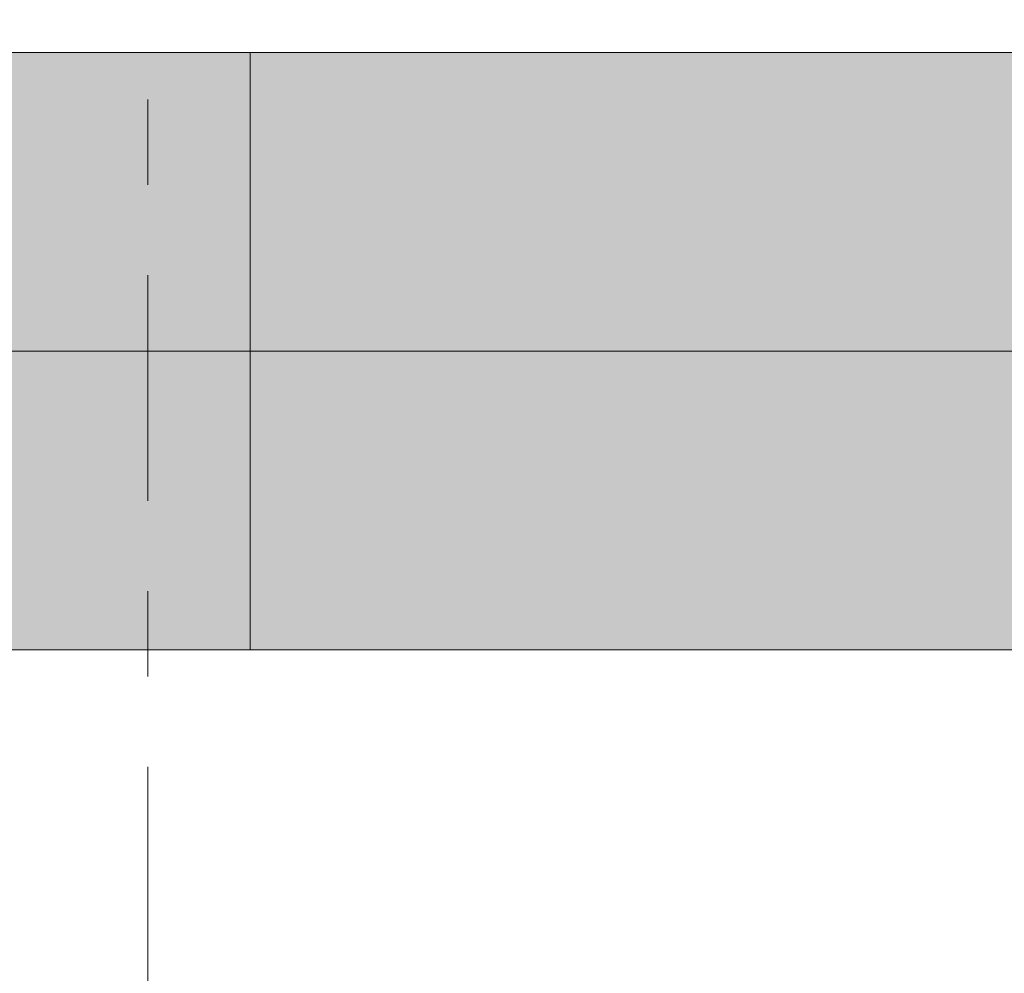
# Model space of a CAD drawing. Header units: metres. Extents: x -3.6 to 84.5, y -11 to 16.8.
# Tile 126 of 256: x 32.8 to 33.9, y 1 to 2.1. Entities that reach past the tile are written whole.
import ezdxf

# ---------------------------------------------------------------- set-up
doc = ezdxf.new("R2010")
doc.units = ezdxf.units.M
doc.header["$MEASUREMENT"] = 0
doc.linetypes.add('Strichlinie doppelt', pattern=[0.546806, 0.264583, -0.105833, 0.070556, -0.105833])
doc.layers.add('451 - Universal.Achsen Raster', color=7, linetype='Continuous')
doc.layers.add('701 - Einrichtung.Möbel', color=7, linetype='Continuous')

msp = doc.modelspace()

# ---------------------------------------------------------------- hatches: boundary and pattern name
at = {"layer": '701 - Einrichtung.Möbel', "linetype": 'Continuous', "lineweight": 0, "true_color": 0x3a3a3a}
for points in [[(31.05, 2.0415), (31.05, 1.6915), (33.05, 1.6915), (33.05, 2.0415)], [(33.05, 2.0415), (33.05, 1.6915), (35.05, 1.6915), (35.05, 2.0415)], [(31.05, 1.3415), (33.05, 1.3415), (33.05, 1.6915), (31.05, 1.6915)], [(33.05, 1.3415), (35.05, 1.3415), (35.05, 1.6915), (33.05, 1.6915)]]:
    msp.add_hatch(color=250, dxfattribs=at).paths.add_polyline_path(points)

# ---------------------------------------------------------------- linework, layer by layer
at = {"layer": '451 - Universal.Achsen Raster', "color": 160, "linetype": 'Strichlinie doppelt', "lineweight": 9, "true_color": 0x3232ff}
msp.add_line((32.93, -10.585), (32.93, 16.355), dxfattribs=at)
at = {"layer": '701 - Einrichtung.Möbel', "color": 7, "linetype": 'Continuous', "lineweight": 5, "true_color": 0xebebeb, "flags": 128}
for points in [[(31.05, 2.0415), (33.05, 2.0415), (33.05, 1.6915), (31.05, 1.6915)], [(33.05, 2.0415), (35.05, 2.0415), (35.05, 1.6915), (33.05, 1.6915)], [(31.05, 1.3415), (33.05, 1.3415), (33.05, 1.6915), (31.05, 1.6915)], [(33.05, 1.3415), (35.05, 1.3415), (35.05, 1.6915), (33.05, 1.6915)]]:
    msp.add_lwpolyline(points, close=True, dxfattribs=at)

doc.saveas('drawing.dxf')
